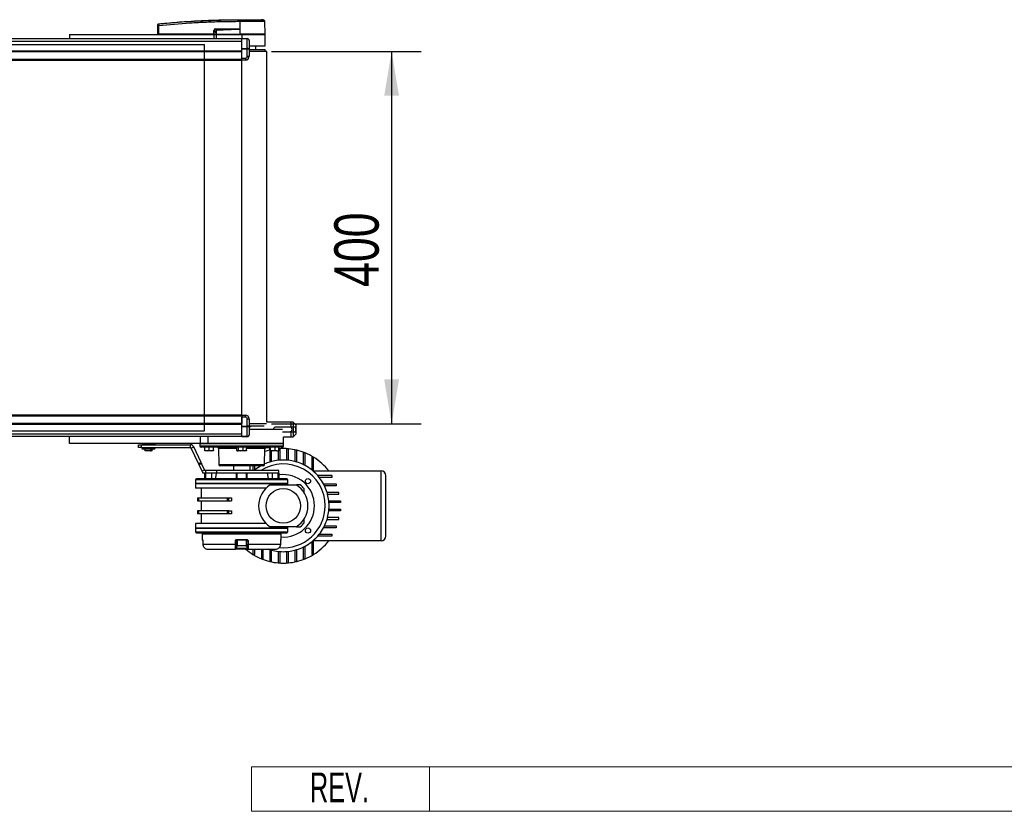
# Model space of a CAD drawing. Header units: millimetres. Extents: x 0 to 420, y 0 to 297.
# Tile 14 of 80: x 200 to 266, y 66 to 120. Entities that reach past the tile are written whole.
import ezdxf
from ezdxf.enums import TextEntityAlignment as Align

# ---------------------------------------------------------------- set-up
doc = ezdxf.new("R2010")
doc.units = ezdxf.units.MM
doc.layers.add('CARTIGLIO', color=140, linetype='Continuous')
doc.layers.add('QUOTE', color=174, linetype='Continuous')
doc.styles.add('SLDTEXTSTYLE0', font='TXT', dxfattribs={"width": 0.638298})
doc.styles.add('SLDTEXTSTYLE3', font='TXT', dxfattribs={"width": 0.75})
doc.dimstyles.new('SLDDIMSTYLE1', dxfattribs={"dimtxt": 3, "dimasz": 3, "dimexe": 0, "dimexo": 0.0625, "dimgap": 0.75, "dimtad": 1, "dimlfac": 15.917438, "dimrnd": 1e-09, "dimzin": 12, "dimdsep": 46, "dimtxsty": 'SLDTEXTSTYLE3', "dimsah": 1, "dimcen": 0.09, "dimadec": 0, "dimazin": 3, "dimtfac": 1, "dimtdec": 3, "dimtofl": 0, "dimtmove": 0, "dimatfit": 3, "dimfxl": 0, "dimfrac": 2, "dimtolj": 1, "dimtzin": 12, "dimarcsym": 0})

# ---------------------------------------------------------------- blocks, each defined once
blk = doc.blocks.new('SW_NOTE_0_27')
at = {"layer": 'CARTIGLIO', "color": 0, "insert": (2.34, 2.578), "char_height": 2, "attachment_point": 2, "style": 'SLDTEXTSTYLE0'}
blk.add_mtext('REV.', dxfattribs=at)
blk = doc.blocks.new('Cartiglio ALUSIC')
at = {"color": 161, "linetype": 'Continuous', "lineweight": 18}
for p, q in [((113.971, 150.999), (113.971, 153.999)), ((113.971, 153.999), (313.621, 153.999)), ((125.971, 153.999), (125.971, 150.999)), ((113.971, 150.999), (313.621, 150.999))]:
    blk.add_line(p, q, dxfattribs=at)
at = {"layer": 'CARTIGLIO', "color": 140}
blk.add_blockref('SW_NOTE_0_27', (117.568, 151.037), dxfattribs=at)
at = {"layer": 'CARTIGLIO', "color": 140, "style": 'SLDTEXTSTYLE0', "width": 0.638298}
for tag, height, p in [('AUTOATTR1', 3.5, (223.449, 133.7)), ('AUTOATTR2', 3.5, (221.929, 127.422)), ('AUTOATTR11', 3.5, (222.862, 121.411)), ('AUTOATTR8', 4, (219.244, 110.003)), ('AUTOATTR9', 4, (218.122, 100.423)), ('AUTOATTR0', 4, (249.033, 100.312))]:
    blk.add_attdef(tag, text='', height=height, dxfattribs=at).set_placement(p, align=Align.TOP_CENTER)
at = {"layer": 'CARTIGLIO', "color": 140}
for tag in ['AUTOATTR13', 'AUTOATTR12', 'AUTOATTR10', 'AUTOATTR7', 'AUTOATTR6', 'AUTOATTR5', 'AUTOATTR4', 'AUTOATTR3']:
    blk.add_attdef(tag, (0, 0), '', height=4, dxfattribs=at)
blk = doc.blocks.new('_D_2')
at = {"layer": 'QUOTE'}
for p, q in [((216.522, 117.435), (226.629, 117.435)), ((224.629, 117.435), (224.629, 92.305)), ((216.522, 92.305), (226.629, 92.305))]:
    blk.add_line(p, q, dxfattribs=at)
for points in [[(224.629, 117.435), (224.129, 114.435), (225.129, 114.435)], [(224.629, 92.305), (225.129, 95.305), (224.129, 95.305)]]:
    blk.add_solid(points, dxfattribs=at)
at = {"layer": 'QUOTE', "insert": (220.762, 101.545), "char_height": 3, "attachment_point": 1, "rotation": 90, "style": 'SLDTEXTSTYLE3'}
blk.add_mtext('400', dxfattribs=at)

msp = doc.modelspace()

# ---------------------------------------------------------------- linework, layer by layer
at = {"color": 7, "linetype": 'Continuous', "lineweight": 25}
for p, q in [((214.39082, 119.57107), (214.3909, 119.57107)), ((215.97269, 119.56243), (215.86342, 119.57107)), ((208.86814, 118.59729), (208.87305, 119.15983)), ((208.91909, 119.15983), (208.91418, 118.59729)), ((208.91894, 119.29294), (208.9189, 119.29294)), ((212.64066, 118.59729), (212.64165, 118.8509)), ((212.6534, 118.8509), (212.6524, 118.59729)), ((212.78593, 118.782), (212.6534, 118.8509)), ((212.77877, 118.93747), (212.88922, 118.88005)), ((214.25309, 118.93747), (212.77877, 118.93747)), ((212.77957, 118.95371), (214.2539, 118.95371)), ((214.39072, 119.43862), (214.38053, 119.43862)), ((214.38676, 118.94615), (214.38679, 118.94266)), ((214.38679, 118.94266), (214.38981, 118.59729)), ((214.39072, 119.43862), (214.3901, 118.59729)), ((216.09238, 118.59729), (216.08503, 119.43858)), ((191.0683, 118.29639), (214.52205, 118.29639)), ((202.89957, 118.56588), (202.89957, 118.29639)), ((202.89957, 118.56588), (212.63732, 118.56588)), ((208.86814, 118.59729), (208.91418, 118.59729)), ((208.89873, 118.59729), (208.89928, 118.56588)), ((212.64066, 118.59729), (208.91418, 118.59729)), ((208.9165, 118.59729), (208.91654, 118.56588)), ((212.63732, 118.56588), (212.63732, 118.29639)), ((212.63732, 118.56588), (212.79438, 118.56588)), ((212.6524, 118.59729), (212.64066, 118.59729)), ((212.64313, 118.59729), (212.64318, 118.56588)), ((212.6524, 118.59729), (212.79247, 118.59729)), ((212.67411, 118.59729), (212.67449, 118.56588)), ((212.79438, 118.56588), (212.79438, 118.29639)), ((212.79438, 118.56588), (214.52205, 118.56588)), ((212.79728, 118.59729), (214.38981, 118.59729)), ((212.80713, 118.59729), (212.80736, 118.56588)), ((214.3901, 118.59729), (214.38981, 118.59729)), ((216.09238, 118.59729), (214.3901, 118.59729)), ((214.39139, 118.59729), (214.39141, 118.56588)), ((214.52205, 118.56588), (216.09265, 118.56588)), ((214.52205, 118.56588), (214.52205, 118.29639)), ((214.52205, 118.29639), (214.89899, 118.29639)), ((214.52205, 118.27799), (214.52205, 118.29639)), ((214.89899, 118.27799), (214.52205, 118.27799)), ((214.52205, 117.62372), (214.52205, 118.27799)), ((214.89899, 118.29639), (214.89899, 118.27799)), ((214.89899, 117.62372), (214.89899, 118.27799)), ((216.06124, 118.56588), (216.06179, 118.59729)), ((216.09265, 117.81199), (216.09265, 118.56588)), ((57.46159, 118.12434), (214.52205, 118.12434)), ((214.52205, 117.62372), (214.89899, 117.62372)), ((214.52205, 117.5793), (214.52205, 117.62372)), ((214.89899, 117.5793), (214.52205, 117.5793)), ((214.52205, 116.97708), (214.52205, 117.5793)), ((214.89899, 117.62372), (214.89899, 117.5793)), ((214.89899, 117.10273), (214.89899, 117.5793)), ((215.02464, 118.17074), (215.02464, 117.55328)), ((215.02464, 117.81199), (216.09265, 117.81199)), ((215.02464, 117.56069), (216.09265, 117.56069)), ((215.02464, 117.55328), (215.02464, 117.10273)), ((215.46441, 117.56069), (215.46441, 117.81199)), ((216.09265, 117.43505), (216.09265, 117.56069)), ((57.46159, 117.47967), (214.52205, 117.47967)), ((57.46159, 117.41685), (214.52205, 117.41685)), ((57.46159, 116.91425), (214.52205, 116.91425)), ((214.52205, 116.91425), (214.52205, 117.41685)), ((214.52205, 116.97708), (214.77334, 116.97708)), ((214.52205, 116.85143), (214.52205, 116.91425)), ((214.77334, 116.97708), (214.77334, 116.85143)), ((214.89899, 117.10273), (215.02464, 117.10273)), ((216.2183, 117.43505), (215.02464, 117.43505)), ((216.2183, 92.43102), (216.2183, 117.43505)), ((57.46159, 116.85143), (214.52205, 116.85143)), ((214.77334, 116.85143), (214.52205, 116.85143)), ((214.52205, 92.88899), (214.52205, 116.85143)), ((214.52205, 92.88899), (57.46159, 92.88899)), ((214.52205, 92.82616), (57.46159, 92.82616)), ((214.52205, 92.32357), (57.46159, 92.32357)), ((214.52205, 92.88899), (214.77334, 92.88899)), ((214.52205, 92.88899), (214.52205, 92.82616)), ((214.52205, 92.82616), (214.52205, 92.32357)), ((214.77334, 92.76334), (214.52205, 92.76334)), ((214.52205, 92.16112), (214.52205, 92.76334)), ((214.77334, 92.76334), (214.77334, 92.88899)), ((214.89899, 92.63769), (215.02464, 92.63769)), ((214.89899, 92.16112), (214.89899, 92.63769)), ((215.02464, 92.63769), (215.02464, 92.18714)), ((216.1854, 92.30537), (215.02464, 92.30537)), ((217.85173, 92.43102), (216.2183, 92.43102)), ((217.85173, 92.43102), (216.2183, 92.43102)), ((217.98192, 92.42647), (217.85173, 92.43102)), ((217.98192, 92.42647), (217.85173, 92.43102)), ((217.85173, 92.05408), (217.85173, 92.43102)), ((217.85173, 92.08549), (217.85173, 92.43102)), ((218.16585, 92.24255), (217.98192, 92.42647)), ((218.16585, 92.24255), (217.98192, 92.42647)), ((217.98192, 92.42647), (217.98192, 91.43038)), ((217.98192, 92.42647), (217.98192, 92.08549)), ((214.52205, 92.26075), (57.46159, 92.26075)), ((214.52205, 92.16112), (214.89899, 92.16112)), ((214.52205, 92.1167), (214.52205, 92.16112)), ((214.89899, 92.1167), (214.52205, 92.1167)), ((214.52205, 91.46243), (214.52205, 92.1167)), ((214.89899, 92.16112), (214.89899, 92.1167)), ((214.89899, 91.46243), (214.89899, 92.1167)), ((215.02464, 92.18714), (215.02464, 91.56968)), ((215.02464, 92.17972), (216.03113, 92.17972)), ((215.15286, 92.14464), (215.02464, 92.14464)), ((215.15286, 92.14464), (215.02464, 92.14464)), ((215.02464, 92.13819), (215.12385, 92.13938)), ((215.02464, 92.13819), (215.12385, 92.13938)), ((217.27845, 91.92843), (215.02464, 91.92843)), ((215.15286, 92.14464), (215.15286, 92.17972)), ((215.15286, 92.14464), (215.15286, 92.17972)), ((215.15286, 92.14428), (215.15286, 92.14464)), ((215.15286, 92.14428), (215.15286, 92.14464)), ((217.75749, 92.08549), (216.81513, 92.08549)), ((217.27845, 91.77137), (217.75749, 91.77137)), ((217.85173, 92.08549), (217.75749, 92.08549)), ((217.75749, 91.77137), (217.85173, 91.77137)), ((217.98192, 92.08549), (217.85173, 92.08549)), ((217.85173, 91.42583), (217.85173, 91.80278)), ((217.85173, 91.42583), (217.85173, 91.77137)), ((217.85173, 91.77137), (217.98192, 91.77137)), ((217.98192, 91.77137), (217.98192, 91.43038)), ((218.16585, 92.24255), (218.16585, 91.61431)), ((218.16585, 92.24255), (218.16585, 91.92843)), ((218.16585, 91.92843), (218.16585, 91.61431)), ((214.52205, 91.61608), (57.46159, 91.61608)), ((214.52205, 91.44403), (191.33084, 91.44403)), ((202.89957, 90.98607), (202.89957, 91.44403)), ((211.7345, 90.98607), (202.89957, 90.98607)), ((205.35794, 90.98607), (205.35794, 90.98449)), ((205.85986, 90.98449), (205.85986, 90.98607)), ((207.81263, 90.97416), (207.80917, 90.90819)), ((207.81959, 90.97416), (207.81263, 90.97416)), ((208.6713, 90.97416), (207.81959, 90.97416)), ((208.67476, 90.90819), (208.6713, 90.97416)), ((211.69496, 90.98576), (211.69773, 90.82705)), ((211.69496, 90.98576), (214.52205, 90.98576)), ((211.7345, 90.98607), (211.7345, 91.44403)), ((212.24133, 90.98607), (211.7345, 90.98607)), ((212.13473, 90.98607), (212.13473, 90.98576)), ((212.24133, 91.44403), (212.24133, 90.98607)), ((217.34913, 90.98607), (212.24133, 90.98607)), ((212.51167, 90.98576), (212.51167, 90.98607)), ((213.45403, 90.98607), (213.45403, 90.98576)), ((214.33357, 90.98607), (214.33357, 90.98576)), ((214.52205, 91.46243), (214.89899, 91.46243)), ((214.52205, 91.44403), (214.52205, 91.46243)), ((214.89899, 91.44403), (214.52205, 91.44403)), ((214.52205, 90.98576), (217.34913, 90.98576)), ((214.71052, 90.98576), (214.71052, 90.98607)), ((214.89899, 91.46243), (214.89899, 91.44403)), ((215.59006, 90.98576), (215.59006, 90.98607)), ((216.53242, 90.98607), (216.53242, 90.98576)), ((216.90936, 90.98576), (216.90936, 90.98607)), ((217.34636, 90.82705), (217.34913, 90.98576)), ((217.34913, 90.98607), (217.34913, 91.42583)), ((217.34913, 91.42583), (217.85173, 91.42583)), ((217.34913, 91.42583), (217.85173, 91.42583)), ((217.85173, 91.42583), (217.98192, 91.43038)), ((217.85173, 91.42583), (217.98192, 91.43038)), ((217.98192, 91.43038), (218.16585, 91.61431)), ((217.98192, 91.43038), (218.16585, 91.61431)), ((207.5509, 90.70336), (207.5509, 90.89183)), ((207.5509, 90.89183), (207.73937, 90.89183)), ((207.73937, 90.70336), (207.5509, 90.70336)), ((207.73937, 90.89183), (207.73937, 90.70336)), ((207.73937, 90.89183), (211.06602, 90.89183)), ((207.73937, 90.70336), (211.06602, 90.70336)), ((207.80917, 90.90819), (208.67476, 90.90819)), ((207.80917, 90.68699), (207.81263, 90.62103)), ((208.67476, 90.68699), (207.80917, 90.68699)), ((207.81263, 90.62103), (208.6713, 90.62103)), ((207.82853, 90.89497), (207.82172, 90.89497)), ((207.82172, 90.70022), (208.66221, 90.70022)), ((207.83193, 90.60912), (207.82517, 90.60912)), ((208.66221, 90.89497), (207.82853, 90.89497)), ((208.65875, 90.60912), (207.83193, 90.60912)), ((207.85874, 90.89497), (207.85874, 90.89183)), ((207.85874, 90.70336), (207.85874, 90.70022)), ((207.99067, 90.60912), (207.99067, 90.51174)), ((207.99067, 90.51174), (208.02208, 90.48033)), ((207.99067, 90.51174), (208.39099, 90.51174)), ((208.36849, 90.48033), (208.02208, 90.48033)), ((208.39099, 90.51174), (208.36849, 90.48033)), ((208.36849, 90.48033), (208.4218, 90.48033)), ((208.4443, 90.60598), (208.39099, 90.60598)), ((208.39099, 90.51174), (208.39099, 90.60598)), ((208.4218, 90.48033), (208.4443, 90.51174)), ((208.46185, 90.48033), (208.4218, 90.48033)), ((208.4443, 90.60598), (208.4443, 90.51174)), ((208.4443, 90.51174), (208.49326, 90.51174)), ((208.46185, 90.48033), (208.49326, 90.51174)), ((208.49326, 90.51174), (208.49326, 90.60912)), ((208.62519, 90.89183), (208.62519, 90.89497)), ((208.62519, 90.70022), (208.62519, 90.70336)), ((208.6713, 90.62103), (208.67476, 90.68699)), ((211.06602, 90.70336), (211.06602, 90.89183)), ((211.12296, 90.66708), (211.29377, 90.74673)), ((211.60813, 89.62663), (211.12296, 90.66708)), ((211.77894, 89.70628), (211.29377, 90.74673)), ((211.69773, 90.82705), (217.34636, 90.82705)), ((214.52205, 90.73446), (211.79195, 90.73446)), ((212.03156, 90.49949), (212.03156, 90.73446)), ((212.03323, 90.48317), (212.03324, 90.48317)), ((212.18077, 90.48317), (212.03326, 90.48317)), ((212.03495, 90.49949), (212.03495, 90.73446)), ((212.03495, 90.49949), (212.18077, 90.48317)), ((212.18077, 90.48317), (212.32659, 90.49949)), ((212.47071, 90.48317), (212.18077, 90.48317)), ((212.32659, 90.49949), (212.32659, 90.73446)), ((212.32659, 90.49949), (212.47071, 90.48317)), ((212.47071, 90.48317), (212.61484, 90.49949)), ((212.61314, 90.48317), (212.47071, 90.48317)), ((212.61316, 90.48317), (212.61317, 90.48317)), ((212.61484, 90.49949), (212.61484, 90.73446)), ((212.95744, 90.64187), (212.97614, 89.57057)), ((214.19579, 90.64187), (212.95744, 90.64187)), ((214.19579, 90.49949), (214.19579, 90.73446)), ((214.21881, 90.488), (214.23209, 90.48317)), ((214.24478, 90.48317), (214.23209, 90.48317)), ((214.45691, 90.48317), (214.24478, 90.48317)), ((214.29378, 90.49949), (214.29378, 90.73446)), ((214.29378, 90.49949), (214.45691, 90.48317)), ((214.45691, 90.48317), (214.62004, 90.49949)), ((214.73417, 90.48317), (214.45691, 90.48317)), ((217.25214, 90.73446), (214.52205, 90.73446)), ((214.62004, 90.49949), (214.62004, 90.73446)), ((214.62004, 90.49949), (214.73417, 90.48317)), ((214.73417, 90.48317), (214.8483, 90.49949)), ((214.812, 90.48317), (214.73417, 90.48317)), ((214.812, 90.48317), (214.82528, 90.488)), ((214.8483, 90.49949), (214.8483, 90.73446)), ((216.08665, 90.64187), (214.8483, 90.64187)), ((216.06795, 89.57057), (216.08665, 90.64187)), ((216.32671, 90.70305), (216.35204, 90.70305)), ((216.33383, 90.70305), (216.33437, 90.73446)), ((216.35204, 90.70305), (216.35225, 90.73446)), ((216.35204, 90.70305), (216.41069, 90.70305)), ((216.41069, 90.49949), (216.41069, 90.73446)), ((216.41305, 90.4992), (216.41305, 89.7302)), ((216.42816, 90.48418), (216.43093, 90.48317)), ((216.61178, 90.48317), (216.43368, 90.48317)), ((216.45668, 90.49949), (216.45668, 90.73446)), ((216.45668, 90.49949), (216.61178, 90.48317)), ((216.5387, 89.76607), (216.5387, 90.48317)), ((216.61178, 90.48317), (216.76689, 90.49949)), ((216.89899, 90.48317), (216.61178, 90.48317)), ((216.76689, 90.49949), (216.76689, 90.73446)), ((216.76689, 90.49949), (216.89899, 90.48317)), ((216.89899, 90.48317), (217.0311, 90.49949)), ((216.89899, 90.48317), (217.01084, 90.48317)), ((216.97847, 90.48317), (216.97847, 89.84811)), ((217.0311, 90.49949), (217.0311, 90.73446)), ((217.10412, 90.62474), (217.0311, 90.62474)), ((217.10412, 89.85966), (217.10412, 90.62474)), ((217.54389, 90.62474), (217.54389, 89.85966)), ((217.66954, 90.62474), (217.54389, 90.62474)), ((217.66954, 89.84811), (217.66954, 90.62474)), ((218.10931, 90.5313), (218.10931, 89.76607)), ((218.23495, 90.5313), (218.10931, 90.5313)), ((218.23495, 89.7302), (218.23495, 90.5313)), ((218.67472, 90.34703), (218.67472, 89.55674)), ((218.80037, 90.34703), (218.67472, 90.34703)), ((218.80037, 89.49211), (218.80037, 90.34703)), ((211.60813, 89.62663), (211.77894, 89.70628)), ((211.77894, 89.70628), (211.81482, 89.62934)), ((219.24014, 90.05666), (219.24014, 89.2019)), ((219.36579, 90.05666), (219.24014, 90.05666)), ((219.36579, 89.09712), (219.36579, 90.05666)), ((211.644, 89.54969), (211.60813, 89.62663)), ((211.81482, 89.62934), (211.644, 89.54969)), ((211.84415, 89.12048), (211.644, 89.54969)), ((212.01496, 89.20013), (211.81482, 89.62934)), ((212.01496, 89.20013), (211.84415, 89.12048)), ((211.89372, 88.97538), (211.89372, 89.05176)), ((211.95655, 88.97538), (211.89372, 88.97538)), ((211.95655, 89.00583), (211.95655, 88.97538)), ((212.0719, 88.97538), (211.95655, 88.97538)), ((212.00908, 88.97538), (212.00908, 88.59844)), ((212.02982, 88.59844), (212.02982, 88.97538)), ((212.0719, 89.16386), (212.0719, 88.97538)), ((212.82431, 89.16386), (212.0719, 89.16386)), ((212.82431, 88.97538), (212.0719, 88.97538)), ((212.09212, 88.59844), (212.09212, 88.97538)), ((212.48026, 88.97538), (212.48026, 88.59844)), ((212.82431, 89.16386), (212.82431, 88.97538)), ((217.03501, 89.16386), (212.82431, 89.16386)), ((217.03501, 88.97538), (212.82431, 88.97538)), ((212.97614, 89.57057), (216.06795, 89.57057)), ((214.52205, 89.47798), (213.07036, 89.47798)), ((213.95663, 89.47798), (213.95663, 89.16386)), ((214.1451, 88.97538), (214.1451, 88.59844)), ((214.19987, 88.97538), (214.19987, 88.59844)), ((214.84422, 88.97538), (214.19987, 88.97538)), ((215.97373, 89.47798), (214.52205, 89.47798)), ((214.84422, 88.59844), (214.84422, 88.97538)), ((214.89899, 88.59844), (214.89899, 88.97538)), ((215.08746, 89.16386), (215.08746, 89.47798)), ((215.28222, 89.47798), (215.28222, 89.16386)), ((215.40787, 89.2019), (215.40787, 89.47798)), ((216.56383, 88.97538), (216.56383, 88.59844)), ((216.95197, 88.97538), (216.95197, 88.59844)), ((217.01427, 88.97538), (217.01427, 88.59844)), ((217.03501, 88.97538), (217.01427, 88.97538)), ((217.03501, 88.97538), (217.03501, 89.16386)), ((217.03501, 88.59844), (217.03501, 88.97538)), ((219.36579, 89.13245), (223.92054, 89.13245)), ((223.92054, 84.42063), (223.92054, 89.13245)), ((211.41225, 88.53562), (211.41225, 88.28432)), ((217.63184, 88.53562), (211.41225, 88.53562)), ((217.56902, 88.59844), (211.47507, 88.59844)), ((217.63184, 88.28432), (217.63184, 88.53562)), ((220.60412, 88.81832), (219.64458, 88.81832)), ((220.60412, 88.69268), (219.74937, 88.69268)), ((220.60412, 88.81832), (220.60412, 88.69268)), ((224.23466, 84.73475), (224.23466, 88.81832)), ((211.41225, 88.28432), (211.44366, 88.25291)), ((217.63184, 88.28432), (211.41225, 88.28432)), ((211.41225, 88.25291), (211.41225, 87.9702)), ((217.63184, 88.25291), (211.41225, 88.25291)), ((216.16346, 87.9702), (211.41225, 87.9702)), ((211.78919, 87.9702), (211.78919, 87.30866)), ((216.44447, 88.19008), (218.20354, 88.19008)), ((217.60043, 88.25291), (217.63184, 88.28432)), ((217.63184, 88.19008), (217.63184, 88.25291)), ((218.47345, 88.19008), (218.21454, 88.19008)), ((218.73755, 87.64268), (218.73755, 87.92598)), ((220.03957, 88.25291), (220.8945, 88.25291)), ((220.8945, 88.12726), (220.10421, 88.12726)), ((221.07877, 87.68749), (220.27767, 87.68749)), ((220.8945, 88.25291), (220.8945, 88.12726)), ((221.07877, 87.56184), (221.07877, 87.68749)), ((211.5379, 87.30866), (211.5379, 87.10762)), ((211.5379, 87.30866), (211.63421, 87.30866)), ((211.5379, 87.10762), (211.63421, 87.10762)), ((211.63421, 87.10762), (211.63421, 87.30866)), ((211.63421, 87.30866), (213.55079, 87.30866)), ((211.63421, 87.10762), (213.55079, 87.10762)), ((211.78919, 87.10762), (211.78919, 86.44545)), ((213.55079, 87.30866), (213.55079, 87.10762)), ((213.55079, 87.30866), (213.66088, 87.30866)), ((213.55079, 87.10762), (213.66088, 87.10762)), ((213.66088, 87.10762), (213.66088, 87.30866)), ((213.66088, 87.30866), (213.8265, 87.30866)), ((213.66088, 87.10762), (213.8265, 87.10762)), ((213.8265, 87.30866), (213.8265, 87.10762)), ((220.31353, 87.56184), (221.07877, 87.56184)), ((220.39558, 87.12207), (221.17221, 87.12207)), ((221.17221, 86.99642), (220.40712, 86.99642)), ((221.17221, 87.12207), (221.17221, 86.99642)), ((211.5379, 86.44545), (211.5379, 86.24442)), ((211.63421, 86.44545), (211.5379, 86.44545)), ((211.63421, 86.24442), (211.63421, 86.44545)), ((213.55079, 86.44545), (211.63421, 86.44545)), ((213.55079, 86.44545), (213.55079, 86.24442)), ((213.66088, 86.44545), (213.55079, 86.44545)), ((213.66088, 86.24442), (213.66088, 86.44545)), ((213.66088, 86.44545), (213.8265, 86.44545)), ((213.8265, 86.44545), (213.8265, 86.24442)), ((221.17221, 86.43101), (220.39558, 86.43101)), ((220.40712, 86.55665), (221.17221, 86.55665)), ((221.17221, 86.55665), (221.17221, 86.43101)), ((211.63421, 86.24442), (211.5379, 86.24442)), ((213.55079, 86.24442), (211.63421, 86.24442)), ((211.78919, 86.24442), (211.78919, 85.58288)), ((213.66088, 86.24442), (213.55079, 86.24442)), ((213.8265, 86.24442), (213.66088, 86.24442)), ((218.73755, 85.6271), (218.73755, 85.89772)), ((220.27767, 85.86559), (221.07877, 85.86559)), ((221.07877, 85.99124), (220.31353, 85.99124)), ((221.07877, 85.86559), (221.07877, 85.99124)), ((211.41225, 85.58288), (211.41225, 85.30017)), ((216.16346, 85.58288), (211.41225, 85.58288)), ((211.44366, 85.30017), (211.41225, 85.26876)), ((211.41225, 85.30017), (214.52205, 85.30017)), ((211.41225, 85.26876), (211.41225, 85.01746)), ((211.41225, 85.26876), (217.63184, 85.26876)), ((211.41225, 85.01746), (217.63184, 85.01746)), ((214.52205, 85.30017), (217.63184, 85.30017)), ((218.20354, 85.36299), (216.44447, 85.36299)), ((217.63184, 85.26876), (217.60043, 85.30017)), ((217.63184, 85.30017), (217.63184, 85.36299)), ((217.63184, 85.01746), (217.63184, 85.26876)), ((218.21454, 85.36299), (218.47345, 85.36299)), ((220.8945, 85.30017), (220.03957, 85.30017)), ((220.10421, 85.42582), (220.8945, 85.42582)), ((220.8945, 85.42582), (220.8945, 85.30017)), ((211.47507, 84.95464), (217.56902, 84.95464)), ((211.85229, 84.89181), (211.85559, 84.51432)), ((211.85229, 84.89181), (217.1918, 84.89181)), ((211.85559, 84.51432), (211.8758, 84.51432)), ((211.88343, 84.92322), (211.88343, 84.89181)), ((211.88343, 84.92322), (217.16066, 84.92322)), ((211.88957, 84.42153), (211.89036, 84.42173)), ((211.89005, 84.42141), (211.89265, 84.19767)), ((212.00908, 84.95464), (212.00908, 84.92322)), ((212.02982, 84.92322), (212.02982, 84.95464)), ((212.09212, 84.92322), (212.09212, 84.95464)), ((212.48026, 84.92322), (212.48026, 84.95464)), ((212.74138, 84.92322), (212.73546, 84.95464)), ((214.1451, 84.95464), (214.1451, 84.92322)), ((214.17069, 84.42118), (214.16678, 84.19718)), ((214.20792, 84.42118), (214.17069, 84.42118)), ((214.19437, 84.51432), (214.84972, 84.51432)), ((214.19987, 84.95464), (214.19987, 84.92322)), ((214.842, 84.45204), (214.20209, 84.45204)), ((214.20792, 84.45204), (214.20792, 84.11279)), ((214.83617, 84.11279), (214.83617, 84.45204)), ((214.87341, 84.42118), (214.83617, 84.42118)), ((214.84422, 84.92322), (214.84422, 84.95464)), ((214.87732, 84.19718), (214.87341, 84.42118)), ((214.89899, 84.92322), (214.89899, 84.95464)), ((216.30863, 84.95464), (216.30271, 84.92322)), ((216.56383, 84.92322), (216.56383, 84.95464)), ((216.95197, 84.95464), (216.95197, 84.92322)), ((217.01427, 84.95464), (217.01427, 84.92322)), ((217.03501, 84.92322), (217.03501, 84.95464)), ((217.15144, 84.19742), (217.15404, 84.42141)), ((217.15373, 84.42173), (217.15453, 84.42154)), ((217.16066, 84.89181), (217.16066, 84.92322)), ((217.16829, 84.51432), (217.1885, 84.51432)), ((217.1885, 84.51432), (217.1918, 84.89181)), ((219.24014, 84.35117), (219.24014, 83.49642)), ((219.36579, 83.49642), (219.36579, 84.45596)), ((223.92054, 84.42063), (219.36579, 84.42063)), ((220.60412, 84.73475), (219.64458, 84.73475)), ((219.74937, 84.8604), (220.60412, 84.8604)), ((220.60412, 84.8604), (220.60412, 84.73475)), ((211.89265, 84.19754), (211.89266, 84.19742)), ((211.89299, 84.19773), (214.09386, 84.19773)), ((212.24278, 83.85521), (214.09907, 83.85521)), ((214.94502, 83.85521), (214.09907, 83.85521)), ((214.16188, 83.91694), (214.88221, 83.91694)), ((214.20792, 84.11279), (214.82991, 84.11279)), ((214.79848, 84.0751), (214.24561, 84.0751)), ((214.82991, 84.11279), (214.83617, 84.11279)), ((214.94502, 83.85521), (216.80131, 83.85521)), ((214.95023, 84.19773), (217.1511, 84.19773)), ((215.28222, 83.85521), (215.28222, 83.49642)), ((215.40787, 83.49642), (215.40787, 83.85521)), ((215.84764, 83.85521), (215.84764, 83.20605)), ((215.97328, 83.20605), (215.97328, 83.85521)), ((216.41305, 83.82287), (216.41305, 83.02177)), ((216.5387, 83.02177), (216.5387, 83.78701)), ((216.97847, 83.70496), (216.97847, 82.92833)), ((217.10412, 82.92833), (217.10412, 83.69342)), ((217.54389, 83.69342), (217.54389, 82.92833)), ((217.66954, 82.92833), (217.66954, 83.70496)), ((218.10931, 83.78701), (218.10931, 83.02177)), ((218.23495, 83.02177), (218.23495, 83.82287)), ((218.67472, 83.99634), (218.67472, 83.20605)), ((218.80037, 83.20605), (218.80037, 84.06097)), ((215.28222, 83.49642), (215.40787, 83.49642)), ((215.84764, 83.20605), (215.97328, 83.20605)), ((216.41305, 83.02177), (216.5387, 83.02177)), ((218.10931, 83.02177), (218.23495, 83.02177)), ((218.67472, 83.20605), (218.80037, 83.20605)), ((219.24014, 83.49642), (219.36579, 83.49642)), ((216.97847, 82.92833), (217.10412, 82.92833)), ((217.54389, 82.92833), (217.66954, 82.92833))]:
    msp.add_line(p, q, dxfattribs=at)
at = {"color": 7, "linetype": 'Continuous'}
for p, q in [((59.97456, 117.90623), (212.00908, 117.90623)), ((212.00908, 91.83419), (212.00908, 117.90623)), ((59.97456, 91.83419), (212.00908, 91.83419))]:
    msp.add_line(p, q, dxfattribs=at)
at = {"color": 7, "linetype": 'Continuous', "lineweight": 25, "flags": 128}
for points in [[(214.25309, 118.93747), (214.32797, 118.94038), (214.38679, 118.94266)], [(211.89004, 84.42141), (211.88966, 84.42148), (211.88957, 84.42153)], [(211.89036, 84.42173), (211.89183, 84.29611), (211.89299, 84.19773)], [(214.09386, 84.19773), (214.09611, 84.32335), (214.09787, 84.42173)], [(214.94622, 84.42173), (214.94847, 84.29611), (214.95023, 84.19773)], [(217.1511, 84.19773), (217.15258, 84.32335), (217.15373, 84.42173)], [(217.15453, 84.42154), (217.15443, 84.42148), (217.15404, 84.42141)], [(211.89265, 84.19742), (211.89227, 84.19749), (211.89299, 84.19773)], [(216.41305, 83.82287), (216.3567, 83.84085), (216.31414, 83.85521)], [(217.1511, 84.19773), (217.15182, 84.19749), (217.15143, 84.19742)]]:
    msp.add_lwpolyline(points, dxfattribs=at)
at = {"color": 7, "linetype": 'Continuous', "lineweight": 25}
for centre, radius in [((218.98988, 88.44242), 0.17277), ((217.324, 86.77654), 1.16225), ((218.98988, 85.11066), 0.17277)]:
    msp.add_circle(centre, radius, dxfattribs=at)
for centre, radius, start, end in [((214.85246, 119.46516), 0.47268, 168.1201678, 183.2190123), ((216.93865, 119.27192), 2.56525, 173.3031905, 173.4966106), ((214.86272, 119.46484), 0.47272, 168.0817426, 183.1800729), ((215.95939, 119.43748), 0.12565, 0.5000113, 83.9231277), ((208.89607, 117.76897), 1.39105, 89.0518988, 90.9481012), ((208.9238, 119.23348), 0.05011, 96.1041945, 179.3841407), ((212.64753, 120.45103), 1.60014, 269.78976, 270.21024), ((212.64943, 118.95201), 0.13016, 353.5856583, 0.7475902), ((169.49722, 116.78288), 43.44265, 2.7312588, 2.7669963), ((214.12375, 118.95201), 0.13016, 353.5856583, 0.7475902), ((214.89899, 118.17074), 0.12565, 0, 90), ((214.77334, 117.10273), 0.12565, 270, 0), ((214.77334, 117.10273), 0.2513, 270, 0), ((214.77334, 92.63769), 0.2513, 0, 90), ((214.77334, 92.63769), 0.12565, 0, 90), ((215.13052, 92.18825), 0.04933, 262.2345155, 296.9379344), ((215.13052, 92.18825), 0.04933, 262.2345155, 296.9379344), ((216.81513, 91.92843), 0.15706, 90, 180), ((217.75749, 91.92843), 0.15706, 270, 90), ((207.82517, 90.9735), 0.01256, 90, 177), ((208.65875, 90.9735), 0.01256, 3, 90), ((214.89899, 91.56968), 0.12565, 270, 0), ((207.82172, 90.90754), 0.01256, 177, 270), ((207.82172, 90.68765), 0.01256, 90, 183), ((207.82517, 90.62169), 0.01256, 183, 270), ((208.65875, 90.62169), 0.01256, 270, 357), ((208.66221, 90.90754), 0.01256, 270, 3), ((208.66221, 90.68765), 0.01256, 357, 90), ((211.06602, 90.64053), 0.2513, 25, 90), ((211.06602, 90.64053), 0.06282, 25, 90), ((211.79195, 90.8287), 0.09424, 181, 270), ((212.86322, 90.64023), 0.09424, 1, 90), ((217.324, 86.77654), 3.86369, 103.637155, 108.7346062), ((216.18087, 90.64023), 0.09424, 90, 179), ((217.324, 86.77654), 3.86369, 84.8691323, 94.3477694), ((217.25214, 90.8287), 0.09424, 270, 359), ((217.324, 86.77654), 3.86369, 76.362845, 84.8691323), ((217.324, 86.77654), 3.86369, 67.5353208, 76.362845), ((217.324, 86.77654), 3.86369, 58.0988561, 67.5353208), ((217.324, 86.77654), 3.09095, 107.1404751, 113.9659636), ((217.324, 86.77654), 3.09095, 104.7181915, 107.1404751), ((217.324, 86.77654), 3.09095, 96.4184318, 104.7181915), ((217.324, 86.77654), 3.09095, 94.0793649, 96.4184318), ((217.324, 86.77654), 3.09095, 85.9206351, 94.0793649), ((217.324, 86.77654), 3.09095, 83.5815682, 85.9206351), ((217.324, 86.77654), 3.09095, 75.2818085, 83.5815682), ((217.324, 86.77654), 3.09095, 72.8595249, 75.2818085), ((217.324, 86.77654), 3.09095, 64.0878925, 72.8595249), ((217.324, 86.77654), 3.86369, 37.5718693, 58.0988561), ((213.07036, 89.57221), 0.09424, 181, 270), ((217.324, 86.77654), 3.09095, 128.3101977, 129.433915), ((217.324, 86.77654), 3.09095, 119.0750712, 128.3101977), ((217.324, 86.77654), 2.82709, 0, 122.3875385), ((215.97373, 89.57221), 0.09424, 270, 359), ((217.324, 86.77654), 3.09095, 61.4684717, 64.0878925), ((217.324, 86.77654), 3.09095, 51.6898023, 61.4684717), ((217.324, 86.77654), 3.09095, 48.6567095, 51.6898023), ((217.324, 86.77654), 3.09095, 41.3432905, 48.6567095), ((223.92054, 88.81832), 0.31412, 0, 90), ((211.47507, 88.53562), 0.06282, 90, 180), ((217.324, 86.77654), 2.10461, 0, 97.8924159), ((217.56902, 88.53562), 0.06282, 0, 90), ((217.324, 86.77654), 3.09095, 38.3101977, 41.3432905), ((217.324, 86.77654), 3.09095, 28.5315283, 38.3101977), ((217.324, 86.77654), 1.66484, 121.8907918, 238.1092082), ((217.324, 86.77654), 1.66484, 301.8907918, 58.1092082), ((217.324, 86.77654), 1.8219, 39.1167438, 50.8832562), ((217.324, 86.77654), 3.09095, 25.9121075, 28.5315283), ((217.324, 86.77654), 3.09095, 17.1404751, 25.9121075), ((217.324, 86.77654), 3.09095, 14.7181915, 17.1404751), ((217.324, 86.77654), 3.09095, 6.4184318, 14.7181915), ((217.324, 86.77654), 3.09095, 4.0793649, 6.4184318), ((217.324, 86.77654), 3.09095, 355.9206351, 4.0793649), ((217.324, 86.77654), 2.82709, 264.6270851, 0), ((217.324, 86.77654), 2.10461, 266.3471631, 0), ((217.324, 86.77654), 3.09095, 345.2818085, 353.5815682), ((217.324, 86.77654), 3.09095, 353.5815682, 355.9206351), ((217.324, 86.77654), 3.09095, 334.0878925, 342.8595249), ((217.324, 86.77654), 3.09095, 342.8595249, 345.2818085), ((211.47507, 85.01746), 0.06282, 180, 270), ((217.56902, 85.01746), 0.06282, 270, 0), ((217.324, 86.77654), 1.8219, 309.1167438, 320.8832562), ((217.324, 86.77654), 3.09095, 321.6898023, 331.4684717), ((217.324, 86.77654), 3.09095, 331.4684717, 334.0878925), ((211.91841, 84.51487), 0.06282, 180.5, 239.6562563), ((211.93898, 84.51485), 0.06319, 180.4839293, 208.0175912), ((214.14661, 86.0588), 1.6378, 268.2948949, 270.8423603), ((214.3265, 84.49908), 0.133, 173.4212519, 200.7118678), ((214.71759, 84.49908), 0.133, 339.2881322, 6.5787481), ((214.89748, 86.0588), 1.6378, 269.1576397, 271.7051051), ((217.12568, 84.51487), 0.06282, 300.2284648, 359.5), ((217.10511, 84.51485), 0.06319, 332.0869882, 359.5159998), ((217.324, 86.77654), 3.09095, 298.5315283, 308.3101977), ((217.324, 86.77654), 3.09095, 308.3101977, 311.3432905), ((217.324, 86.77654), 3.09095, 311.3432905, 318.6567095), ((217.324, 86.77654), 3.86369, 301.9011439, 322.4281307), ((217.324, 86.77654), 3.09095, 318.6567095, 321.6898023), ((223.92054, 84.73475), 0.31412, 270, 0), ((214.14262, 85.83329), 1.63629, 268.2925356, 270.845926), ((214.09907, 83.91804), 0.06282, 270, 359), ((214.24561, 84.11279), 0.03769, 180, 270), ((217.324, 86.77654), 3.86369, 229.1213649, 238.0988561), ((214.79848, 84.11279), 0.03769, 270, 0), ((214.90147, 85.83329), 1.63629, 269.154074, 271.7074644), ((214.94502, 83.91804), 0.06282, 181, 270), ((217.324, 86.77654), 3.09095, 252.8595249, 255.2818085), ((217.324, 86.77654), 3.09095, 255.2818085, 263.5815682), ((217.324, 86.77654), 3.09095, 263.5815682, 265.9206351), ((217.324, 86.77654), 3.09095, 265.9206351, 274.0793649), ((217.324, 86.77654), 3.09095, 274.0793649, 276.4184318), ((217.324, 86.77654), 3.09095, 276.4184318, 284.7181915), ((217.324, 86.77654), 3.09095, 284.7181915, 287.1404751), ((217.324, 86.77654), 3.09095, 287.1404751, 295.9121075), ((217.324, 86.77654), 3.09095, 295.9121075, 298.5315283), ((217.324, 86.77654), 3.86369, 238.0988561, 247.5353208), ((217.324, 86.77654), 3.86369, 247.5353208, 256.362845), ((217.324, 86.77654), 3.86369, 256.362845, 264.8691323), ((217.324, 86.77654), 3.86369, 275.1308677, 283.637155), ((217.324, 86.77654), 3.86369, 283.637155, 292.4646792), ((217.324, 86.77654), 3.86369, 292.4646792, 301.9011439), ((217.324, 86.77654), 3.86369, 264.8691323, 275.1308677)]:
    msp.add_arc(centre, radius, start, end, dxfattribs=at)
for centre, major_axis, ratio, start_param, end_param in [((212.86458, 118.78686), (0.21361, -0.10507), 0.60672542, 2.25200573, 3.42889257), ((212.86299, 118.78703), (0.2021, -0.10003), 0.5569608, 2.25321842, 3.43010526), ((212.94129, 118.74633), (0.14395, -0.07659), 0.77058227, 2.30113884, 3.47802567), ((212.94129, 118.7466), (0.12566, -0.06642), 0.66301777, 2.29905058, 3.47593741), ((214.89899, 118.17074), (0.12565, 0), 0.85355339, 0, 1.57079633), ((214.89899, 117.55328), (0.12565, 0), 0.56066017, 0, 1.57079633), ((214.89899, 117.55328), (0.12565, 0), 0.20710678, 0, 1.57079633), ((214.89899, 92.18714), (0.12565, 0), 0.20710678, 4.71238898, 6.28318531), ((214.89899, 92.18714), (0.12565, 0), 0.56066017, 4.71238898, 6.28318531), ((214.89899, 91.56968), (0.12565, 0), 0.85355339, 4.71238898, 6.28318531)]:
    msp.add_ellipse(centre, major_axis=major_axis, ratio=ratio, start_param=start_param, end_param=end_param, dxfattribs=at)
for points, knots in [([(208.91847, 119.2833), (209.62594, 119.34786), (210.7042, 119.44627), (212.15713, 119.51864), (213.27373, 119.55699), (214.01696, 119.55696), (214.38991, 119.56247), (214.38991, 119.56247)], [0, 0, 0, 0, 0.38876695, 0.59252789, 0.79628932, 0.99999932, 1, 1, 1, 1]), ([(208.91894, 119.29294), (208.94005, 119.29508), (209.07029, 119.30831), (209.64174, 119.36408), (210.81587, 119.46), (212.50985, 119.55218), (213.76357, 119.56477), (214.39082, 119.57107)], [0, 0, 0, 0, 0.01170126, 0.07220884, 0.31419353, 0.65688711, 1, 1, 1, 1]), ([(214.38991, 119.56247), (214.38991, 119.56247), (214.39333, 119.56247), (214.39676, 119.56247), (214.40018, 119.56247)], [0, 0, 0, 0, 0.00036549, 1, 1, 1, 1]), ([(214.3909, 119.57107), (214.48418, 119.57107), (214.67101, 119.57107), (214.94621, 119.57107), (215.20203, 119.57107), (215.4295, 119.57107), (215.61685, 119.57107), (215.75664, 119.57107), (215.84697, 119.57107), (215.85794, 119.57107), (215.86342, 119.57107)], [0, 0, 0, 0, 0.12488045, 0.25013958, 0.37464939, 0.49981249, 0.62476421, 0.74955772, 0.87492377, 1, 1, 1, 1]), ([(214.40018, 119.56247), (214.47404, 119.56245), (214.62176, 119.56243), (214.84946, 119.56245), (215.07611, 119.56245), (215.29478, 119.56239), (215.49104, 119.56245), (215.6603, 119.56245), (215.79681, 119.56243), (215.89703, 119.56249), (215.96051, 119.56241), (215.96863, 119.56242), (215.97269, 119.56243)], [0, 0, 0, 0, 0.09230362, 0.18460708, 0.28653845, 0.3884688, 0.49039805, 0.59232883, 0.69424704, 0.79616636, 0.8980845, 1, 1, 1, 1]), ([(208.87305, 119.15983), (208.87308, 119.16283), (208.87318, 119.1742), (208.87335, 119.19352), (208.87353, 119.21407), (208.87366, 119.22909), (208.87369, 119.23238), (208.8737, 119.23402)], [0, 0, 0, 0, 0.08210774, 0.31165455, 0.54070711, 0.77036972, 1, 1, 1, 1]), ([(208.8737, 119.23402), (208.87373, 119.23764), (208.87377, 119.24255), (208.87378, 119.24321), (208.87378, 119.24338)], [0, 0, 0, 0, 0.73657409, 1, 1, 1, 1]), ([(208.87378, 119.24338), (208.87385, 119.24512), (208.87416, 119.25259), (208.87803, 119.26546), (208.88812, 119.27939), (208.90221, 119.28955), (208.91334, 119.29181), (208.9189, 119.29294)], [0, 0, 0, 0, 0.07160669, 0.30681144, 0.53787451, 0.76893725, 1, 1, 1, 1]), ([(208.91847, 119.2833), (208.91812, 119.28053), (208.9174, 119.27498), (208.91712, 119.24995), (208.91749, 119.21579), (208.91829, 119.18369), (208.91892, 119.1648), (208.91909, 119.15983)], [0, 0, 0, 0, 0.22968814, 0.45959689, 0.68877935, 0.91808895, 1, 1, 1, 1]), ([(208.9189, 119.29294), (208.91887, 119.29276), (208.91874, 119.29207), (208.91859, 119.28702), (208.91847, 119.2833)], [0, 0, 0, 0, 0.26388418, 1, 1, 1, 1]), ([(214.38053, 119.43862), (214.00922, 119.4363), (213.26661, 119.43167), (212.15303, 119.39532), (210.70243, 119.32242), (209.62576, 119.22426), (208.91909, 119.15983)], [0, 0, 0, 0, 0.20362021, 0.40724063, 0.61094774, 1, 1, 1, 1]), ([(212.88922, 118.88005), (213.14378, 118.89155), (213.59837, 118.91209), (214.05303, 118.92971), (214.25309, 118.93747)], [0, 0, 0, 0, 0.55997408, 1, 1, 1, 1]), ([(214.38679, 118.94266), (214.10759, 118.92402), (213.60903, 118.89073), (213.11006, 118.86452), (212.89052, 118.85299)], [0, 0, 0, 0, 0.560026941, 1, 1, 1, 1]), ([(214.2539, 118.95371), (214.26674, 118.95358), (214.30476, 118.95322), (214.34949, 118.95335), (214.38051, 118.94736), (214.38676, 118.94615)], [0, 0, 0, 0, 0.28926734, 0.85682964, 1, 1, 1, 1]), ([(216.08503, 119.43858), (216.08086, 119.43859), (216.0724, 119.43863), (216.00426, 119.43864), (215.89643, 119.43856), (215.7499, 119.4386), (215.56725, 119.43863), (215.35666, 119.43853), (215.12035, 119.43864), (214.87693, 119.4386), (214.63045, 119.43859), (214.47125, 119.43861), (214.39072, 119.43862)], [0, 0, 0, 0, 0.10046502, 0.20384345, 0.30430944, 0.40768894, 0.50815524, 0.61153497, 0.71200234, 0.81538328, 0.9066108, 1, 1, 1, 1]), ([(212.78593, 118.782), (212.78961, 118.78201), (212.79619, 118.78204), (212.80449, 118.78201), (212.80814, 118.782)], [0, 0, 0, 0, 0.56, 1, 1, 1, 1]), ([(212.79247, 118.59729), (212.79045, 118.63175), (212.78685, 118.6932), (212.78621, 118.75489), (212.78593, 118.782)], [0, 0, 0, 0, 0.56058603, 1, 1, 1, 1]), ([(212.79247, 118.59729), (212.7929, 118.59729), (212.79391, 118.59729), (212.79562, 118.59729), (212.79683, 118.59729), (212.79728, 118.59729)], [0, 0, 0, 0, 0.31939567, 0.748191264, 1, 1, 1, 1]), ([(212.80814, 118.782), (212.80717, 118.7475), (212.80545, 118.68581), (212.79978, 118.62437), (212.79728, 118.59729)], [0, 0, 0, 0, 0.55939227, 1, 1, 1, 1]), ([(218.12877, 92.08549), (218.10488, 92.08549), (218.0565, 92.08549), (218.00699, 92.08549), (217.98192, 92.08549)], [0, 0, 0, 0, 0.4937976, 1, 1, 1, 1]), ([(217.98192, 91.77137), (218.00699, 91.77137), (218.0565, 91.77137), (218.10488, 91.77137), (218.12877, 91.77137)], [0, 0, 0, 0, 0.5062024, 1, 1, 1, 1]), ([(218.12877, 92.08549), (218.13318, 92.07514), (218.15415, 92.02598), (218.16578, 91.97163), (218.16585, 91.92891), (218.16585, 91.92843)], [0, 0, 0, 0, 0.20851674, 0.99102244, 1, 1, 1, 1]), ([(218.16585, 91.92843), (218.1615, 91.88796), (218.15566, 91.83372), (218.13422, 91.78399), (218.12877, 91.77137)], [0, 0, 0, 0, 0.74606909, 1, 1, 1, 1]), ([(212.03156, 90.49949), (212.03168, 90.49748), (212.03224, 90.48773), (212.0328, 90.48518), (212.03326, 90.48317)], [0, 0, 0, 0, 0.20618569, 1, 1, 1, 1]), ([(212.03326, 90.48317), (212.03379, 90.486), (212.03436, 90.48899), (212.03492, 90.49896), (212.03495, 90.49949)], [0, 0, 0, 0, 0.9470257, 1, 1, 1, 1]), ([(212.61484, 90.49949), (212.61481, 90.49896), (212.61425, 90.48899), (212.61368, 90.486), (212.61314, 90.48317)], [0, 0, 0, 0, 0.0529743, 1, 1, 1, 1]), ([(214.19579, 90.49949), (214.19912, 90.49748), (214.2153, 90.48773), (214.23174, 90.48518), (214.24478, 90.48317)], [0, 0, 0, 0, 0.20618569, 1, 1, 1, 1]), ([(214.24478, 90.48317), (214.26034, 90.486), (214.27677, 90.48899), (214.29293, 90.49896), (214.29378, 90.49949)], [0, 0, 0, 0, 0.9470257, 1, 1, 1, 1]), ([(214.8483, 90.49949), (214.84745, 90.49896), (214.83968, 90.4941), (214.83178, 90.49259), (214.82475, 90.49125)], [0, 0, 0, 0, 0.11013434, 1, 1, 1, 1]), ([(216.11242, 90.70305), (216.12842, 90.70305), (216.16706, 90.70305), (216.22858, 90.70305), (216.28522, 90.70305), (216.32098, 90.70305), (216.33483, 90.70305), (216.33232, 90.70305), (216.33175, 90.70305)], [0, 0, 0, 0, 0.14496713, 0.35013613, 0.55662055, 0.7337847, 0.93890604, 1, 1, 1, 1]), ([(216.41069, 90.49949), (216.41225, 90.49748), (216.41984, 90.48773), (216.42756, 90.48518), (216.43368, 90.48317)], [0, 0, 0, 0, 0.20618569, 1, 1, 1, 1]), ([(216.43368, 90.48317), (216.44099, 90.486), (216.4487, 90.48899), (216.45628, 90.49896), (216.45668, 90.49949)], [0, 0, 0, 0, 0.947025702, 1, 1, 1, 1]), ([(217.0311, 90.49949), (217.0307, 90.49896), (217.02311, 90.48899), (217.0154, 90.486), (217.0081, 90.48317)], [0, 0, 0, 0, 0.0529743, 1, 1, 1, 1]), ([(212.80501, 88.97538), (212.78971, 88.89069), (212.7672, 88.76616), (212.74315, 88.63908), (212.73546, 88.59844)], [0, 0, 0, 0, 0.68016833, 1, 1, 1, 1]), ([(216.23908, 88.97538), (216.25438, 88.89069), (216.27689, 88.76616), (216.30094, 88.63908), (216.30863, 88.59844)], [0, 0, 0, 0, 0.68016834, 1, 1, 1, 1]), ([(211.8758, 84.51432), (211.8772, 84.51326), (211.88, 84.51116), (211.88432, 84.49473), (211.88787, 84.47052), (211.88987, 84.4445), (211.89023, 84.42779), (211.89036, 84.42173)], [0, 0, 0, 0, 0.22191221, 0.44275024, 0.6617521, 0.8773894, 1, 1, 1, 1]), ([(211.88346, 84.48742), (211.88349, 84.4873), (211.88359, 84.487), (211.8847, 84.48234), (211.88636, 84.47194), (211.88804, 84.45777), (211.88855, 84.4463), (211.88875, 84.44203)], [0, 0, 0, 0, 0.10169302, 0.271006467, 0.515356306, 0.81957296, 1, 1, 1, 1]), ([(211.88875, 84.44203), (211.88903, 84.43792), (211.8895, 84.43131), (211.88943, 84.42422), (211.88941, 84.42154)], [0, 0, 0, 0, 0.62158321, 1, 1, 1, 1]), ([(214.09787, 84.42173), (214.09912, 84.43223), (214.10162, 84.45329), (214.11855, 84.48106), (214.14311, 84.50196), (214.16993, 84.51281), (214.18756, 84.5139), (214.19437, 84.51432)], [0, 0, 0, 0, 0.21190404, 0.42486415, 0.64104474, 0.86118213, 1, 1, 1, 1]), ([(214.20209, 84.45204), (214.19987, 84.4519), (214.19411, 84.45154), (214.18543, 84.44793), (214.17747, 84.44102), (214.17193, 84.43179), (214.1711, 84.42469), (214.17069, 84.42118)], [0, 0, 0, 0, 0.14001619, 0.36327889, 0.58147636, 0.79302006, 1, 1, 1, 1]), ([(214.87341, 84.42118), (214.87325, 84.4232), (214.87283, 84.42882), (214.86917, 84.43753), (214.86206, 84.44554), (214.85268, 84.45098), (214.84556, 84.45169), (214.842, 84.45204)], [0, 0, 0, 0, 0.11947659, 0.33202034, 0.55185939, 0.77576469, 1, 1, 1, 1]), ([(214.84972, 84.51432), (214.86065, 84.51326), (214.88245, 84.51116), (214.91151, 84.49473), (214.93339, 84.47052), (214.94446, 84.4445), (214.94575, 84.42779), (214.94622, 84.42173)], [0, 0, 0, 0, 0.22191221, 0.44275024, 0.6617521, 0.8773894, 1, 1, 1, 1]), ([(217.15373, 84.42173), (217.15403, 84.43223), (217.15462, 84.45329), (217.15753, 84.48106), (217.16138, 84.50196), (217.1652, 84.51281), (217.16743, 84.5139), (217.16829, 84.51432)], [0, 0, 0, 0, 0.21190404, 0.42486415, 0.64104474, 0.86118213, 1, 1, 1, 1]), ([(217.15459, 84.42156), (217.15458, 84.42278), (217.15455, 84.42873), (217.15492, 84.43439), (217.15521, 84.43889)], [0, 0, 0, 0, 0.20589298, 1, 1, 1, 1]), ([(217.15521, 84.43889), (217.15538, 84.44332), (217.15585, 84.45593), (217.15772, 84.47199), (217.15954, 84.48328), (217.1607, 84.48763), (217.16057, 84.48725), (217.16054, 84.48716)], [0, 0, 0, 0, 0.17693847, 0.50463871, 0.77079622, 0.94793229, 1, 1, 1, 1]), ([(211.89299, 84.19773), (211.89721, 84.15924), (211.90566, 84.08232), (211.9658, 83.98013), (212.05376, 83.9027), (212.15164, 83.86121), (212.21672, 83.85693), (212.24278, 83.85521)], [0, 0, 0, 0, 0.21287359, 0.42546251, 0.63920635, 0.85549824, 1, 1, 1, 1]), ([(214.09907, 83.85521), (214.09785, 83.85913), (214.09542, 83.86696), (214.09325, 83.92815), (214.09241, 84.01789), (214.09278, 84.11372), (214.09357, 84.1752), (214.09386, 84.19773)], [0, 0, 0, 0, 0.21982892, 0.43999401, 0.65884934, 0.87496666, 1, 1, 1, 1]), ([(214.16678, 84.19718), (214.16645, 84.17875), (214.16558, 84.12842), (214.16421, 84.04998), (214.16292, 83.97656), (214.16205, 83.92654), (214.16194, 83.92014), (214.16188, 83.91694)], [0, 0, 0, 0, 0.1247127, 0.34042654, 0.55918865, 0.77962349, 1, 1, 1, 1]), ([(214.88221, 83.91694), (214.88218, 83.91834), (214.88212, 83.92184), (214.88153, 83.95575), (214.88042, 84.01909), (214.87896, 84.1027), (214.87787, 84.16569), (214.87732, 84.19718)], [0, 0, 0, 0, 0.14488136, 0.36155244, 0.57533965, 0.78764269, 1, 1, 1, 1]), ([(214.95023, 84.19773), (214.95069, 84.15924), (214.9516, 84.08232), (214.95151, 83.98013), (214.95018, 83.9027), (214.94788, 83.86121), (214.94584, 83.85693), (214.94502, 83.85521)], [0, 0, 0, 0, 0.21287359, 0.42546251, 0.63920635, 0.85549824, 1, 1, 1, 1]), ([(216.80131, 83.85521), (216.84108, 83.85913), (216.92069, 83.86696), (217.02655, 83.92815), (217.1056, 84.01789), (217.14519, 84.11372), (217.14952, 84.1752), (217.1511, 84.19773)], [0, 0, 0, 0, 0.21982892, 0.43999401, 0.65884934, 0.87496666, 1, 1, 1, 1])]:
    msp.add_open_spline(points, degree=3, knots=knots, dxfattribs=at)
for points in [[(211.84415, 89.12048), (211.85596, 89.09976), (211.87959, 89.05831), (211.93528, 89.01222), (212.00058, 88.98123), (212.04813, 88.97733), (212.0719, 88.97538)], [(212.01496, 89.20013), (212.01792, 89.19495), (212.02383, 89.18459), (212.03775, 89.17307), (212.05407, 89.16532), (212.06596, 89.16434), (212.0719, 89.16386)]]:
    msp.add_open_spline(points, degree=3, dxfattribs=at)

# ---------------------------------------------------------------- block references
at = {"layer": 'CARTIGLIO'}
msp.add_blockref('Cartiglio ALUSIC', (101.2063, -84.82804), dxfattribs=at)

# ---------------------------------------------------------------- dimensions: what is measured, and where the dimension line sits
at = {"layer": 'QUOTE'}
dim = msp.add_linear_dim(base=(222.24771, 92.30537), p1=(214.52205, 117.43505), p2=(214.52205, 92.30537), angle=90, dimstyle='SLDDIMSTYLE1', dxfattribs=at)
dim.commit()
dim.dimension.update_dxf_attribs({"geometry": '_D_2', "text_midpoint": (222.24771, 104.87021), "dimtype": 160})

doc.saveas('drawing.dxf')
